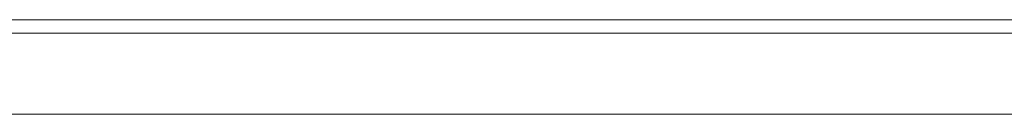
# Model space of a CAD drawing. Header units: millimetres. Extents: x -40968 to 77376, y -17881 to 4746.
# Tile 62 of 256: x -20163 to -19431, y 2040 to 2110. Entities that reach past the tile are written whole.
import ezdxf

# ---------------------------------------------------------------- set-up
doc = ezdxf.new("R2010")
doc.units = ezdxf.units.MM
doc.header["$MEASUREMENT"] = 0
doc.layers.add('Nuevo_08_E_Envans secs', color=7, linetype='Continuous')
doc.layers.add('Nuevo_Ventanas Archicad_Pluma_Nº__1', color=7, linetype='Continuous', lineweight=5)

# ---------------------------------------------------------------- blocks, each defined once
blk = doc.blocks.new('Ventana Escaparate 27_4')
at = {"layer": 'Nuevo_Ventanas Archicad_Pluma_Nº__1', "color": 7, "linetype": 'Continuous', "lineweight": 5}
for p, q in [((-1550, 0), (1550, 0)), ((-1550, 0), (1550, 0)), ((-1510, -10), (1510, -10)), ((-1550, -70), (1550, -70)), ((-1550, -70), (1550, -70))]:
    blk.add_line(p, q, dxfattribs=at)
blk = doc.blocks.new('Muro_145_5', base_point=(-18790.29, 2109.55))
at = {"layer": 'Nuevo_Ventanas Archicad_Pluma_Nº__1', "color": 7, "linetype": 'Continuous', "lineweight": 5, "zscale": 1000}
blk.add_blockref('Ventana Escaparate 27_4', (-20430.29, 2109.55), dxfattribs=at)

msp = doc.modelspace()

# ---------------------------------------------------------------- block references
at = {"layer": 'Nuevo_08_E_Envans secs', "color": 7, "lineweight": 20}
msp.add_blockref('Muro_145_5', (-18790.29, 2109.55), dxfattribs=at)

doc.saveas('drawing.dxf')
